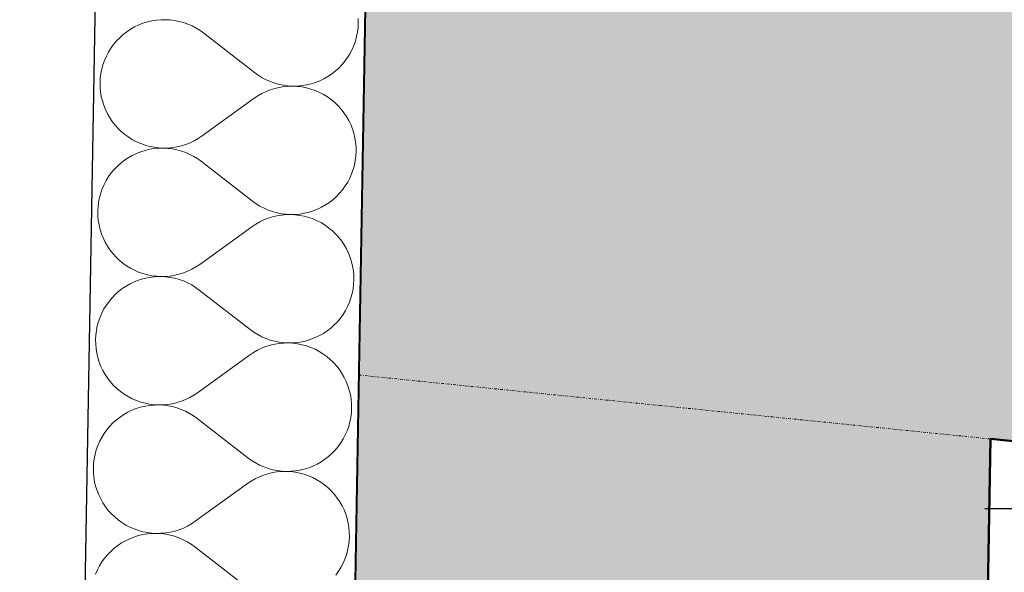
# Model space of a CAD drawing. Header units: millimetres. Extents: x -25972 to 4516, y -2839 to 20217.
# Tile 46 of 114: x -20521 to -19938, y 9516 to 9843. Entities that reach past the tile are written whole.
import ezdxf

# ---------------------------------------------------------------- set-up
doc = ezdxf.new("R2010")
doc.units = ezdxf.units.MM
doc.header["$MEASUREMENT"] = 0
doc.linetypes.add('Wipeout_Contour', pattern=[1000, 0, -1000])
doc.linetypes.add('Čerchovaná S', pattern=[3.5, 1.5, -0.85, 0.3, -0.85])
for name, color, linetype in [('7._POHLED ZÁPADNÍ_1_2D prvky - obecné', 7, 'Continuous'), ('7._POHLED ZÁPADNÍ_1_3D prvky fasada nove', 7, 'Continuous'), ('7._POHLED ZÁPADNÍ_1_Konstrukce - nosné', 7, 'Continuous'), ('7._POHLED ZÁPADNÍ_1_Nové_Konstrukce - nosné', 7, 'Continuous'), ('7._POHLED ZÁPADNÍ_1_Nové_Výplně – Řezové', 7, 'Continuous'), ('7._POHLED ZÁPADNÍ_1_Výplně – Řezové', 7, 'Continuous')]:
    doc.layers.add(name, color=color, linetype=linetype)

# ---------------------------------------------------------------- blocks, each defined once
blk = doc.blocks.new('*X32', base_point=(-26739.77, -6860.77))
at = {"layer": '7._POHLED ZÁPADNÍ_1_Nové_Výplně – Řezové', "color": 21, "linetype": 'Continuous', "lineweight": 20, "true_color": 0xffaaaa}
for p, q in [((-20445.27, 9842.07), (-20447.86, 9841.26)), ((-20442.62, 9842.7), (-20445.27, 9842.07)), ((-20439.94, 9843.13), (-20442.62, 9842.7)), ((-20437.23, 9843.37), (-20439.94, 9843.13)), ((-20434.51, 9843.42), (-20437.23, 9843.37)), ((-20431.79, 9843.27), (-20434.51, 9843.42)), ((-20429.09, 9842.93), (-20431.79, 9843.27)), ((-20426.42, 9842.4), (-20429.09, 9842.93)), ((-20423.8, 9841.68), (-20426.42, 9842.4)), ((-20320.26, 9841.43), (-20320.31, 9844.15)), ((-20457.48, 9836.23), (-20459.63, 9834.56)), ((-20455.21, 9837.74), (-20457.48, 9836.23)), ((-20452.85, 9839.09), (-20455.21, 9837.74)), ((-20450.4, 9840.26), (-20452.85, 9839.09)), ((-20447.86, 9841.26), (-20450.4, 9840.26)), ((-20421.23, 9840.78), (-20423.8, 9841.68)), ((-20418.74, 9839.69), (-20421.23, 9840.78)), ((-20416.33, 9838.43), (-20418.74, 9839.69)), ((-20414.01, 9837), (-20416.33, 9838.43)), ((-20411.81, 9835.4), (-20414.01, 9837)), ((-20320.74, 9836.01), (-20320.41, 9838.71)), ((-20320.41, 9838.71), (-20320.26, 9841.43)), ((-20463.54, 9830.79), (-20465.28, 9828.7)), ((-20461.65, 9832.74), (-20463.54, 9830.79)), ((-20459.63, 9834.56), (-20461.65, 9832.74)), ((-20381.74, 9812.02), (-20411.81, 9835.4)), ((-20322.9, 9828.15), (-20321.99, 9830.72)), ((-20321.99, 9830.72), (-20321.27, 9833.34)), ((-20321.27, 9833.34), (-20320.74, 9836.01)), ((-20466.87, 9826.49), (-20468.3, 9824.18)), ((-20465.28, 9828.7), (-20466.87, 9826.49)), ((-20325.24, 9823.25), (-20323.98, 9825.66)), ((-20323.98, 9825.66), (-20322.9, 9828.15)), ((-20470.65, 9819.27), (-20471.55, 9816.7)), ((-20469.56, 9821.76), (-20470.65, 9819.27)), ((-20468.3, 9824.18), (-20469.56, 9821.76)), ((-20330.01, 9816.64), (-20328.26, 9818.73)), ((-20328.26, 9818.73), (-20326.67, 9820.93)), ((-20326.67, 9820.93), (-20325.24, 9823.25)), ((-20472.27, 9814.08), (-20472.8, 9811.41)), ((-20471.55, 9816.7), (-20472.27, 9814.08)), ((-20336.07, 9811.19), (-20333.92, 9812.86)), ((-20333.92, 9812.86), (-20331.9, 9814.68)), ((-20331.9, 9814.68), (-20330.01, 9816.64)), ((-20473.14, 9808.71), (-20473.28, 9806)), ((-20472.8, 9811.41), (-20473.14, 9808.71)), ((-20381.74, 9812.02), (-20379.53, 9810.43)), ((-20379.53, 9810.43), (-20377.22, 9809)), ((-20377.22, 9809), (-20374.81, 9807.73)), ((-20374.81, 9807.73), (-20372.31, 9806.65)), ((-20345.68, 9806.17), (-20343.15, 9807.16)), ((-20343.15, 9807.16), (-20340.69, 9808.34)), ((-20340.69, 9808.34), (-20338.33, 9809.68)), ((-20338.33, 9809.68), (-20336.07, 9811.19)), ((-20473.28, 9806), (-20473.23, 9803.28)), ((-20473.23, 9803.28), (-20472.99, 9800.57)), ((-20372.4, 9801.82), (-20374.93, 9800.82)), ((-20369.8, 9802.64), (-20372.4, 9801.82)), ((-20372.31, 9806.65), (-20369.75, 9805.74)), ((-20367.15, 9803.27), (-20369.8, 9802.64)), ((-20369.75, 9805.74), (-20367.12, 9805.02)), ((-20364.47, 9803.71), (-20367.15, 9803.27)), ((-20367.12, 9805.02), (-20364.46, 9804.49)), ((-20361.76, 9803.95), (-20364.47, 9803.71)), ((-20364.46, 9804.49), (-20361.76, 9804.15)), ((-20361.76, 9804.15), (-20359.04, 9804)), ((-20359.04, 9804), (-20361.76, 9803.95)), ((-20359.04, 9804), (-20356.32, 9804.05)), ((-20356.32, 9803.86), (-20359.04, 9804)), ((-20356.32, 9804.05), (-20353.61, 9804.29)), ((-20353.62, 9803.52), (-20356.32, 9803.86)), ((-20350.95, 9803), (-20353.62, 9803.52)), ((-20353.61, 9804.29), (-20350.92, 9804.73)), ((-20348.33, 9802.28), (-20350.95, 9803)), ((-20350.92, 9804.73), (-20348.28, 9805.35)), ((-20345.76, 9801.38), (-20348.33, 9802.28)), ((-20348.28, 9805.35), (-20345.68, 9806.17)), ((-20343.27, 9800.29), (-20345.76, 9801.38)), ((-20472.99, 9800.57), (-20472.55, 9797.88)), ((-20472.55, 9797.88), (-20471.93, 9795.23)), ((-20471.93, 9795.23), (-20471.11, 9792.64)), ((-20382, 9796.78), (-20412.87, 9774.46)), ((-20379.74, 9798.3), (-20382, 9796.78)), ((-20377.38, 9799.65), (-20379.74, 9798.3)), ((-20374.93, 9800.82), (-20377.38, 9799.65)), ((-20340.86, 9799.03), (-20343.27, 9800.29)), ((-20338.54, 9797.61), (-20340.86, 9799.03)), ((-20336.33, 9796.02), (-20338.54, 9797.61)), ((-20334.24, 9794.27), (-20336.33, 9796.02)), ((-20471.11, 9792.64), (-20470.11, 9790.11)), ((-20470.11, 9790.11), (-20468.94, 9787.65)), ((-20332.28, 9792.39), (-20334.24, 9794.27)), ((-20330.47, 9790.36), (-20332.28, 9792.39)), ((-20328.79, 9788.22), (-20330.47, 9790.36)), ((-20468.94, 9787.65), (-20467.59, 9785.29)), ((-20467.59, 9785.29), (-20466.08, 9783.03)), ((-20327.28, 9785.96), (-20328.79, 9788.22)), ((-20325.93, 9783.59), (-20327.28, 9785.96)), ((-20324.76, 9781.14), (-20325.93, 9783.59)), ((-20466.08, 9783.03), (-20464.41, 9780.88)), ((-20464.41, 9780.88), (-20462.59, 9778.86)), ((-20462.59, 9778.86), (-20460.63, 9776.97)), ((-20323.76, 9778.61), (-20324.76, 9781.14)), ((-20322.95, 9776.01), (-20323.76, 9778.61)), ((-20460.63, 9776.97), (-20458.54, 9775.23)), ((-20458.54, 9775.23), (-20456.33, 9773.64)), ((-20456.33, 9773.64), (-20454.02, 9772.21)), ((-20454.02, 9772.21), (-20451.6, 9770.95)), ((-20417.49, 9771.6), (-20415.13, 9772.95)), ((-20415.13, 9772.95), (-20412.87, 9774.46)), ((-20322.32, 9773.37), (-20322.95, 9776.01)), ((-20321.88, 9770.68), (-20322.32, 9773.37)), ((-20451.6, 9770.95), (-20449.11, 9769.87)), ((-20449.11, 9769.87), (-20446.54, 9768.97)), ((-20443.95, 9766.52), (-20446.6, 9765.89)), ((-20446.54, 9768.97), (-20443.92, 9768.25)), ((-20441.26, 9766.95), (-20443.95, 9766.52)), ((-20443.92, 9768.25), (-20441.25, 9767.72)), ((-20438.55, 9767.19), (-20441.26, 9766.95)), ((-20441.25, 9767.72), (-20438.55, 9767.38)), ((-20438.55, 9767.38), (-20435.83, 9767.24)), ((-20435.83, 9767.24), (-20438.55, 9767.19)), ((-20435.83, 9767.24), (-20433.11, 9767.29)), ((-20433.12, 9767.1), (-20435.83, 9767.24)), ((-20430.42, 9766.76), (-20433.12, 9767.1)), ((-20433.11, 9767.29), (-20430.4, 9767.54)), ((-20427.75, 9766.22), (-20430.42, 9766.76)), ((-20430.4, 9767.54), (-20427.72, 9767.98)), ((-20425.13, 9765.5), (-20427.75, 9766.22)), ((-20427.72, 9767.98), (-20425.07, 9768.61)), ((-20425.07, 9768.61), (-20422.48, 9769.42)), ((-20422.48, 9769.42), (-20419.95, 9770.42)), ((-20419.95, 9770.42), (-20417.49, 9771.6)), ((-20321.64, 9767.97), (-20321.88, 9770.68)), ((-20321.59, 9765.25), (-20321.64, 9767.97)), ((-20456.54, 9761.56), (-20458.81, 9760.05)), ((-20454.18, 9762.91), (-20456.54, 9761.56)), ((-20451.72, 9764.08), (-20454.18, 9762.91)), ((-20449.19, 9765.08), (-20451.72, 9764.08)), ((-20446.6, 9765.89), (-20449.19, 9765.08)), ((-20422.56, 9764.6), (-20425.13, 9765.5)), ((-20420.07, 9763.51), (-20422.56, 9764.6)), ((-20417.66, 9762.25), (-20420.07, 9763.51)), ((-20415.34, 9760.82), (-20417.66, 9762.25)), ((-20413.14, 9759.23), (-20415.34, 9760.82)), ((-20322.07, 9759.83), (-20321.73, 9762.53)), ((-20321.73, 9762.53), (-20321.59, 9765.25)), ((-20464.87, 9754.61), (-20466.61, 9752.52)), ((-20462.98, 9756.56), (-20464.87, 9754.61)), ((-20460.95, 9758.38), (-20462.98, 9756.56)), ((-20458.81, 9760.05), (-20460.95, 9758.38)), ((-20383.06, 9735.84), (-20413.14, 9759.23)), ((-20324.23, 9751.98), (-20323.32, 9754.54)), ((-20323.32, 9754.54), (-20322.6, 9757.17)), ((-20322.6, 9757.17), (-20322.07, 9759.83)), ((-20468.2, 9750.31), (-20469.63, 9748)), ((-20466.61, 9752.52), (-20468.2, 9750.31)), ((-20326.57, 9747.07), (-20325.31, 9749.48)), ((-20325.31, 9749.48), (-20324.23, 9751.98)), ((-20471.98, 9743.09), (-20472.88, 9740.53)), ((-20470.89, 9745.59), (-20471.98, 9743.09)), ((-20469.63, 9748), (-20470.89, 9745.59)), ((-20329.59, 9742.55), (-20328, 9744.76)), ((-20328, 9744.76), (-20326.57, 9747.07)), ((-20473.6, 9737.9), (-20474.13, 9735.23)), ((-20472.88, 9740.53), (-20473.6, 9737.9)), ((-20335.25, 9736.68), (-20333.22, 9738.5)), ((-20333.22, 9738.5), (-20331.34, 9740.46)), ((-20331.34, 9740.46), (-20329.59, 9742.55)), ((-20474.47, 9732.53), (-20474.61, 9729.82)), ((-20474.13, 9735.23), (-20474.47, 9732.53)), ((-20383.06, 9735.84), (-20380.86, 9734.25)), ((-20380.86, 9734.25), (-20378.54, 9732.82)), ((-20378.54, 9732.82), (-20376.13, 9731.56)), ((-20376.13, 9731.56), (-20373.64, 9730.47)), ((-20344.48, 9730.98), (-20342.02, 9732.16)), ((-20342.02, 9732.16), (-20339.66, 9733.5)), ((-20339.66, 9733.5), (-20337.4, 9735.02)), ((-20337.4, 9735.02), (-20335.25, 9736.68)), ((-20474.61, 9729.82), (-20474.56, 9727.1)), ((-20474.56, 9727.1), (-20474.32, 9724.39)), ((-20373.72, 9725.65), (-20376.25, 9724.65)), ((-20371.13, 9726.46), (-20373.72, 9725.65)), ((-20373.64, 9730.47), (-20371.07, 9729.56)), ((-20368.48, 9727.09), (-20371.13, 9726.46)), ((-20371.07, 9729.56), (-20368.45, 9728.84)), ((-20365.8, 9727.53), (-20368.48, 9727.09)), ((-20368.45, 9728.84), (-20365.78, 9728.31)), ((-20363.09, 9727.77), (-20365.8, 9727.53)), ((-20365.78, 9728.31), (-20363.08, 9727.97)), ((-20360.37, 9727.83), (-20363.09, 9727.77)), ((-20363.08, 9727.97), (-20360.37, 9727.83)), ((-20360.37, 9727.83), (-20357.65, 9727.87)), ((-20357.65, 9727.68), (-20360.37, 9727.83)), ((-20357.65, 9727.87), (-20354.94, 9728.12)), ((-20354.95, 9727.35), (-20357.65, 9727.68)), ((-20352.28, 9726.82), (-20354.95, 9727.35)), ((-20354.94, 9728.12), (-20352.25, 9728.55)), ((-20349.66, 9726.1), (-20352.28, 9726.82)), ((-20352.25, 9728.55), (-20349.6, 9729.18)), ((-20347.09, 9725.2), (-20349.66, 9726.1)), ((-20349.6, 9729.18), (-20347.01, 9729.99)), ((-20347.01, 9729.99), (-20344.48, 9730.98)), ((-20474.32, 9724.39), (-20473.88, 9721.7)), ((-20473.88, 9721.7), (-20473.25, 9719.05)), ((-20383.33, 9720.61), (-20414.2, 9698.28)), ((-20381.07, 9722.12), (-20383.33, 9720.61)), ((-20378.71, 9723.47), (-20381.07, 9722.12)), ((-20376.25, 9724.65), (-20378.71, 9723.47)), ((-20344.6, 9724.11), (-20347.09, 9725.2)), ((-20342.18, 9722.86), (-20344.6, 9724.11)), ((-20339.87, 9721.43), (-20342.18, 9722.86)), ((-20337.66, 9719.84), (-20339.87, 9721.43)), ((-20335.57, 9718.1), (-20337.66, 9719.84)), ((-20473.25, 9719.05), (-20472.44, 9716.46)), ((-20472.44, 9716.46), (-20471.44, 9713.93)), ((-20471.44, 9713.93), (-20470.27, 9711.47)), ((-20333.61, 9716.21), (-20335.57, 9718.1)), ((-20331.79, 9714.19), (-20333.61, 9716.21)), ((-20330.12, 9712.04), (-20331.79, 9714.19)), ((-20470.27, 9711.47), (-20468.92, 9709.11)), ((-20468.92, 9709.11), (-20467.41, 9706.85)), ((-20328.61, 9709.78), (-20330.12, 9712.04)), ((-20327.26, 9707.41), (-20328.61, 9709.78)), ((-20467.41, 9706.85), (-20465.74, 9704.7)), ((-20465.74, 9704.7), (-20463.92, 9702.68)), ((-20463.92, 9702.68), (-20461.96, 9700.79)), ((-20326.09, 9704.96), (-20327.26, 9707.41)), ((-20325.09, 9702.43), (-20326.09, 9704.96)), ((-20324.27, 9699.83), (-20325.09, 9702.43)), ((-20461.96, 9700.79), (-20459.87, 9699.05)), ((-20459.87, 9699.05), (-20457.66, 9697.46)), ((-20457.66, 9697.46), (-20455.34, 9696.03)), ((-20418.82, 9695.42), (-20416.46, 9696.77)), ((-20416.46, 9696.77), (-20414.2, 9698.28)), ((-20323.65, 9697.19), (-20324.27, 9699.83)), ((-20323.21, 9694.5), (-20323.65, 9697.19)), ((-20455.34, 9696.03), (-20452.93, 9694.77)), ((-20452.93, 9694.77), (-20450.44, 9693.69)), ((-20450.44, 9693.69), (-20447.87, 9692.79)), ((-20445.28, 9690.34), (-20447.92, 9689.71)), ((-20447.87, 9692.79), (-20445.25, 9692.07)), ((-20442.59, 9690.77), (-20445.28, 9690.34)), ((-20445.25, 9692.07), (-20442.58, 9691.54)), ((-20439.88, 9691.01), (-20442.59, 9690.77)), ((-20442.58, 9691.54), (-20439.88, 9691.21)), ((-20439.88, 9691.21), (-20437.16, 9691.06)), ((-20437.16, 9691.06), (-20439.88, 9691.01)), ((-20437.16, 9691.06), (-20434.44, 9691.11)), ((-20434.45, 9690.92), (-20437.16, 9691.06)), ((-20431.75, 9690.58), (-20434.45, 9690.92)), ((-20434.44, 9691.11), (-20431.73, 9691.36)), ((-20429.08, 9690.05), (-20431.75, 9690.58)), ((-20431.73, 9691.36), (-20429.05, 9691.8)), ((-20429.05, 9691.8), (-20426.4, 9692.43)), ((-20426.4, 9692.43), (-20423.81, 9693.24)), ((-20423.81, 9693.24), (-20421.27, 9694.24)), ((-20421.27, 9694.24), (-20418.82, 9695.42)), ((-20322.97, 9691.79), (-20323.21, 9694.5)), ((-20322.92, 9689.07), (-20322.97, 9691.79)), ((-20457.87, 9685.38), (-20460.13, 9683.87)), ((-20455.51, 9686.73), (-20457.87, 9685.38)), ((-20453.05, 9687.9), (-20455.51, 9686.73)), ((-20450.52, 9688.9), (-20453.05, 9687.9)), ((-20447.92, 9689.71), (-20450.52, 9688.9)), ((-20426.45, 9689.32), (-20429.08, 9690.05)), ((-20423.89, 9688.42), (-20426.45, 9689.32)), ((-20421.4, 9687.33), (-20423.89, 9688.42)), ((-20418.99, 9686.07), (-20421.4, 9687.33)), ((-20416.67, 9684.64), (-20418.99, 9686.07)), ((-20414.47, 9683.05), (-20416.67, 9684.64)), ((-20323.4, 9683.66), (-20323.06, 9686.35)), ((-20323.06, 9686.35), (-20322.92, 9689.07)), ((-20464.31, 9680.39), (-20466.19, 9678.43)), ((-20462.28, 9682.2), (-20464.31, 9680.39)), ((-20460.13, 9683.87), (-20462.28, 9682.2)), ((-20384.39, 9659.66), (-20414.47, 9683.05)), ((-20324.65, 9678.36), (-20323.93, 9680.99)), ((-20323.93, 9680.99), (-20323.4, 9683.66)), ((-20469.53, 9674.13), (-20470.96, 9671.82)), ((-20467.94, 9676.34), (-20469.53, 9674.13)), ((-20466.19, 9678.43), (-20467.94, 9676.34)), ((-20327.9, 9670.89), (-20326.64, 9673.3)), ((-20326.64, 9673.3), (-20325.55, 9675.8)), ((-20325.55, 9675.8), (-20324.65, 9678.36)), ((-20473.3, 9666.91), (-20474.21, 9664.35)), ((-20472.22, 9669.41), (-20473.3, 9666.91)), ((-20470.96, 9671.82), (-20472.22, 9669.41)), ((-20330.92, 9666.37), (-20329.33, 9668.58)), ((-20329.33, 9668.58), (-20327.9, 9670.89)), ((-20474.93, 9661.72), (-20475.46, 9659.05)), ((-20474.21, 9664.35), (-20474.93, 9661.72)), ((-20336.58, 9660.51), (-20334.55, 9662.32)), ((-20334.55, 9662.32), (-20332.66, 9664.28)), ((-20332.66, 9664.28), (-20330.92, 9666.37)), ((-20475.8, 9656.35), (-20475.94, 9653.64)), ((-20475.46, 9659.05), (-20475.8, 9656.35)), ((-20384.39, 9659.66), (-20382.19, 9658.07)), ((-20382.19, 9658.07), (-20379.87, 9656.64)), ((-20379.87, 9656.64), (-20377.46, 9655.38)), ((-20377.46, 9655.38), (-20374.97, 9654.29)), ((-20345.8, 9654.8), (-20343.35, 9655.98)), ((-20343.35, 9655.98), (-20340.99, 9657.33)), ((-20340.99, 9657.33), (-20338.72, 9658.84)), ((-20338.72, 9658.84), (-20336.58, 9660.51)), ((-20475.94, 9653.64), (-20475.89, 9650.92)), ((-20475.89, 9650.92), (-20475.65, 9648.21)), ((-20375.05, 9649.47), (-20377.58, 9648.47)), ((-20372.46, 9650.28), (-20375.05, 9649.47)), ((-20374.97, 9654.29), (-20372.4, 9653.38)), ((-20369.81, 9650.91), (-20372.46, 9650.28)), ((-20372.4, 9653.38), (-20369.78, 9652.66)), ((-20367.13, 9651.35), (-20369.81, 9650.91)), ((-20369.78, 9652.66), (-20367.11, 9652.13)), ((-20364.42, 9651.59), (-20367.13, 9651.35)), ((-20367.11, 9652.13), (-20364.41, 9651.79)), ((-20361.7, 9651.65), (-20364.42, 9651.59)), ((-20364.41, 9651.79), (-20361.7, 9651.65)), ((-20361.7, 9651.65), (-20358.98, 9651.69)), ((-20358.98, 9651.5), (-20361.7, 9651.65)), ((-20358.98, 9651.69), (-20356.27, 9651.94)), ((-20356.28, 9651.17), (-20358.98, 9651.5)), ((-20353.61, 9650.64), (-20356.28, 9651.17)), ((-20356.27, 9651.94), (-20353.58, 9652.37)), ((-20350.99, 9649.92), (-20353.61, 9650.64)), ((-20353.58, 9652.37), (-20350.93, 9653)), ((-20348.42, 9649.02), (-20350.99, 9649.92)), ((-20350.93, 9653), (-20348.34, 9653.81)), ((-20348.34, 9653.81), (-20345.8, 9654.8)), ((-20475.65, 9648.21), (-20475.21, 9645.52)), ((-20475.21, 9645.52), (-20474.58, 9642.88)), ((-20384.66, 9644.43), (-20415.53, 9622.1)), ((-20382.4, 9645.94), (-20384.66, 9644.43)), ((-20380.04, 9647.29), (-20382.4, 9645.94)), ((-20377.58, 9648.47), (-20380.04, 9647.29)), ((-20345.92, 9647.94), (-20348.42, 9649.02)), ((-20343.51, 9646.68), (-20345.92, 9647.94)), ((-20341.2, 9645.25), (-20343.51, 9646.68)), ((-20338.99, 9643.66), (-20341.2, 9645.25)), ((-20336.9, 9641.92), (-20338.99, 9643.66)), ((-20474.58, 9642.88), (-20473.77, 9640.28)), ((-20473.77, 9640.28), (-20472.77, 9637.75)), ((-20472.77, 9637.75), (-20471.6, 9635.3)), ((-20334.94, 9640.03), (-20336.9, 9641.92)), ((-20333.12, 9638.01), (-20334.94, 9640.03)), ((-20331.45, 9635.86), (-20333.12, 9638.01)), ((-20471.6, 9635.3), (-20470.25, 9632.93)), ((-20470.25, 9632.93), (-20468.73, 9630.67)), ((-20329.94, 9633.6), (-20331.45, 9635.86)), ((-20328.59, 9631.23), (-20329.94, 9633.6)), ((-20468.73, 9630.67), (-20467.06, 9628.52)), ((-20467.06, 9628.52), (-20465.24, 9626.5)), ((-20465.24, 9626.5), (-20463.29, 9624.61)), ((-20327.41, 9628.78), (-20328.59, 9631.23)), ((-20326.42, 9626.25), (-20327.41, 9628.78)), ((-20325.6, 9623.65), (-20326.42, 9626.25)), ((-20463.29, 9624.61), (-20461.2, 9622.87)), ((-20461.2, 9622.87), (-20458.99, 9621.28)), ((-20458.99, 9621.28), (-20456.67, 9619.85)), ((-20420.15, 9619.24), (-20417.79, 9620.59)), ((-20417.79, 9620.59), (-20415.53, 9622.1)), ((-20324.98, 9621.01), (-20325.6, 9623.65)), ((-20324.54, 9618.32), (-20324.98, 9621.01)), ((-20456.67, 9619.85), (-20454.26, 9618.59)), ((-20454.26, 9618.59), (-20451.77, 9617.51)), ((-20451.77, 9617.51), (-20449.2, 9616.61)), ((-20449.2, 9616.61), (-20446.58, 9615.89)), ((-20443.92, 9614.59), (-20446.61, 9614.16)), ((-20446.58, 9615.89), (-20443.91, 9615.36)), ((-20441.21, 9614.84), (-20443.92, 9614.59)), ((-20443.91, 9615.36), (-20441.21, 9615.03)), ((-20441.21, 9615.03), (-20438.49, 9614.88)), ((-20438.49, 9614.88), (-20441.21, 9614.84)), ((-20438.49, 9614.88), (-20435.77, 9614.94)), ((-20435.77, 9614.74), (-20438.49, 9614.88)), ((-20435.77, 9614.94), (-20433.06, 9615.18)), ((-20433.07, 9614.4), (-20435.77, 9614.74)), ((-20430.41, 9613.87), (-20433.07, 9614.4)), ((-20433.06, 9615.18), (-20430.38, 9615.62)), ((-20430.38, 9615.62), (-20427.73, 9616.25)), ((-20427.73, 9616.25), (-20425.13, 9617.06)), ((-20425.13, 9617.06), (-20422.6, 9618.06)), ((-20422.6, 9618.06), (-20420.15, 9619.24)), ((-20324.3, 9615.61), (-20324.54, 9618.32)), ((-20324.25, 9612.89), (-20324.3, 9615.61)), ((-20459.2, 9609.21), (-20461.46, 9607.69)), ((-20456.84, 9610.55), (-20459.2, 9609.21)), ((-20454.38, 9611.73), (-20456.84, 9610.55)), ((-20451.85, 9612.72), (-20454.38, 9611.73)), ((-20449.25, 9613.53), (-20451.85, 9612.72)), ((-20446.61, 9614.16), (-20449.25, 9613.53)), ((-20427.78, 9613.15), (-20430.41, 9613.87)), ((-20425.22, 9612.24), (-20427.78, 9613.15)), ((-20422.72, 9611.15), (-20425.22, 9612.24)), ((-20420.31, 9609.89), (-20422.72, 9611.15)), ((-20418, 9608.46), (-20420.31, 9609.89)), ((-20324.73, 9607.48), (-20324.39, 9610.18)), ((-20324.39, 9610.18), (-20324.25, 9612.89)), ((-20465.63, 9604.21), (-20467.52, 9602.25)), ((-20463.61, 9606.02), (-20465.63, 9604.21)), ((-20461.46, 9607.69), (-20463.61, 9606.02)), ((-20415.79, 9606.87), (-20418, 9608.46)), ((-20385.72, 9583.48), (-20415.79, 9606.87)), ((-20325.98, 9602.18), (-20325.26, 9604.81)), ((-20325.26, 9604.81), (-20324.73, 9607.48)), ((-20470.86, 9597.95), (-20472.29, 9595.64)), ((-20469.27, 9600.16), (-20470.86, 9597.95)), ((-20467.52, 9602.25), (-20469.27, 9600.16)), ((-20329.23, 9594.71), (-20327.97, 9597.12)), ((-20327.97, 9597.12), (-20326.88, 9599.62)), ((-20326.88, 9599.62), (-20325.98, 9602.18)), ((-20473.55, 9593.23), (-20474.63, 9590.73)), ((-20472.29, 9595.64), (-20473.55, 9593.23)), ((-20332.25, 9590.19), (-20330.66, 9592.4)), ((-20330.66, 9592.4), (-20329.23, 9594.71)), ((-20476.26, 9585.54), (-20476.79, 9582.88)), ((-20475.54, 9588.17), (-20476.26, 9585.54)), ((-20474.63, 9590.73), (-20475.54, 9588.17)), ((-20337.9, 9584.33), (-20335.88, 9586.15)), ((-20335.88, 9586.15), (-20333.99, 9588.1)), ((-20333.99, 9588.1), (-20332.25, 9590.19)), ((-20477.12, 9580.18), (-20477.27, 9577.46)), ((-20476.79, 9582.88), (-20477.12, 9580.18)), ((-20385.72, 9583.48), (-20383.51, 9581.89)), ((-20383.51, 9581.89), (-20381.2, 9580.46)), ((-20381.2, 9580.46), (-20378.79, 9579.2)), ((-20347.13, 9578.63), (-20344.68, 9579.8)), ((-20344.68, 9579.8), (-20342.31, 9581.15)), ((-20342.31, 9581.15), (-20340.05, 9582.66)), ((-20340.05, 9582.66), (-20337.9, 9584.33)), ((-20477.27, 9577.46), (-20477.22, 9574.74)), ((-20477.22, 9574.74), (-20476.97, 9572.03)), ((-20378.79, 9579.2), (-20376.3, 9578.11)), ((-20373.79, 9574.1), (-20376.38, 9573.29)), ((-20376.3, 9578.11), (-20373.73, 9577.21)), ((-20371.14, 9574.73), (-20373.79, 9574.1)), ((-20373.73, 9577.21), (-20371.11, 9576.48)), ((-20368.45, 9575.17), (-20371.14, 9574.73)), ((-20371.11, 9576.48), (-20368.44, 9575.95)), ((-20365.74, 9575.42), (-20368.45, 9575.17)), ((-20368.44, 9575.95), (-20365.74, 9575.61)), ((-20365.74, 9575.61), (-20363.02, 9575.47)), ((-20363.02, 9575.47), (-20365.74, 9575.42)), ((-20363.02, 9575.47), (-20360.3, 9575.52)), ((-20360.31, 9575.32), (-20363.02, 9575.47)), ((-20357.61, 9574.99), (-20360.31, 9575.32)), ((-20360.3, 9575.52), (-20357.59, 9575.76)), ((-20354.94, 9574.46), (-20357.61, 9574.99)), ((-20357.59, 9575.76), (-20354.91, 9576.19)), ((-20352.31, 9573.74), (-20354.94, 9574.46)), ((-20354.91, 9576.19), (-20352.26, 9576.82)), ((-20349.75, 9572.84), (-20352.31, 9573.74)), ((-20352.26, 9576.82), (-20349.66, 9577.63)), ((-20349.66, 9577.63), (-20347.13, 9578.63)), ((-20476.97, 9572.03), (-20476.54, 9569.34)), ((-20476.54, 9569.34), (-20475.91, 9566.7)), ((-20385.99, 9568.25), (-20416.86, 9545.93)), ((-20383.73, 9569.76), (-20385.99, 9568.25)), ((-20381.36, 9571.11), (-20383.73, 9569.76)), ((-20378.91, 9572.29), (-20381.36, 9571.11)), ((-20376.38, 9573.29), (-20378.91, 9572.29)), ((-20347.25, 9571.76), (-20349.75, 9572.84)), ((-20344.84, 9570.5), (-20347.25, 9571.76)), ((-20342.53, 9569.07), (-20344.84, 9570.5)), ((-20340.32, 9567.48), (-20342.53, 9569.07)), ((-20475.91, 9566.7), (-20475.1, 9564.1)), ((-20475.1, 9564.1), (-20474.1, 9561.57)), ((-20338.23, 9565.74), (-20340.32, 9567.48)), ((-20336.27, 9563.85), (-20338.23, 9565.74)), ((-20334.45, 9561.83), (-20336.27, 9563.85)), ((-20474.1, 9561.57), (-20472.92, 9559.12)), ((-20472.92, 9559.12), (-20471.58, 9556.75)), ((-20471.58, 9556.75), (-20470.06, 9554.49)), ((-20332.78, 9559.68), (-20334.45, 9561.83)), ((-20331.27, 9557.42), (-20332.78, 9559.68)), ((-20329.92, 9555.06), (-20331.27, 9557.42)), ((-20470.06, 9554.49), (-20468.39, 9552.35)), ((-20468.39, 9552.35), (-20466.57, 9550.32)), ((-20466.57, 9550.32), (-20464.61, 9548.43)), ((-20328.74, 9552.6), (-20329.92, 9555.06)), ((-20327.75, 9550.07), (-20328.74, 9552.6)), ((-20464.61, 9548.43), (-20462.52, 9546.69)), ((-20462.52, 9546.69), (-20460.32, 9545.1)), ((-20460.32, 9545.1), (-20458, 9543.67)), ((-20421.48, 9543.06), (-20419.12, 9544.41)), ((-20419.12, 9544.41), (-20416.86, 9545.93)), ((-20326.93, 9547.48), (-20327.75, 9550.07)), ((-20326.3, 9544.83), (-20326.93, 9547.48)), ((-20325.87, 9542.14), (-20326.3, 9544.83)), ((-20458, 9543.67), (-20455.59, 9542.42)), ((-20455.59, 9542.42), (-20453.09, 9541.33)), ((-20453.09, 9541.33), (-20450.53, 9540.43)), ((-20450.53, 9540.43), (-20447.9, 9539.71)), ((-20447.9, 9539.71), (-20445.23, 9539.18)), ((-20442.54, 9538.66), (-20445.25, 9538.42)), ((-20445.23, 9539.18), (-20442.53, 9538.85)), ((-20439.82, 9538.71), (-20442.54, 9538.66)), ((-20442.53, 9538.85), (-20439.82, 9538.71)), ((-20439.82, 9538.71), (-20437.1, 9538.76)), ((-20437.1, 9538.56), (-20439.82, 9538.71)), ((-20437.1, 9538.76), (-20434.39, 9539)), ((-20434.4, 9538.22), (-20437.1, 9538.56)), ((-20434.39, 9539), (-20431.7, 9539.44)), ((-20431.7, 9539.44), (-20429.06, 9540.07)), ((-20429.06, 9540.07), (-20426.46, 9540.89)), ((-20426.46, 9540.89), (-20423.93, 9541.88)), ((-20423.93, 9541.88), (-20421.48, 9543.06)), ((-20325.62, 9539.43), (-20325.87, 9542.14)), ((-20325.57, 9536.71), (-20325.62, 9539.43)), ((-20460.53, 9533.03), (-20462.79, 9531.51)), ((-20458.16, 9534.37), (-20460.53, 9533.03)), ((-20455.71, 9535.55), (-20458.16, 9534.37)), ((-20453.18, 9536.54), (-20455.71, 9535.55)), ((-20450.58, 9537.36), (-20453.18, 9536.54)), ((-20447.93, 9537.98), (-20450.58, 9537.36)), ((-20445.25, 9538.42), (-20447.93, 9537.98)), ((-20431.73, 9537.69), (-20434.4, 9538.22)), ((-20429.11, 9536.97), (-20431.73, 9537.69)), ((-20426.55, 9536.06), (-20429.11, 9536.97)), ((-20424.05, 9534.97), (-20426.55, 9536.06)), ((-20421.64, 9533.71), (-20424.05, 9534.97)), ((-20419.33, 9532.28), (-20421.64, 9533.71)), ((-20326.06, 9531.3), (-20325.72, 9534)), ((-20325.72, 9534), (-20325.57, 9536.71)), ((-20466.96, 9528.03), (-20468.85, 9526.07)), ((-20464.94, 9529.85), (-20466.96, 9528.03)), ((-20462.79, 9531.51), (-20464.94, 9529.85)), ((-20417.12, 9530.69), (-20419.33, 9532.28)), ((-20387.05, 9507.3), (-20417.12, 9530.69)), ((-20327.31, 9526.01), (-20326.59, 9528.63)), ((-20326.59, 9528.63), (-20326.06, 9531.3)), ((-20472.19, 9521.77), (-20473.61, 9519.46)), ((-20470.59, 9523.98), (-20472.19, 9521.77)), ((-20468.85, 9526.07), (-20470.59, 9523.98)), ((-20329.29, 9520.94), (-20328.21, 9523.44)), ((-20328.21, 9523.44), (-20327.31, 9526.01)), ((-20474.88, 9517.05), (-20475.96, 9514.55)), ((-20473.61, 9519.46), (-20474.88, 9517.05)), ((-20333.58, 9514.01), (-20331.98, 9516.22)), ((-20331.98, 9516.22), (-20330.56, 9518.53)), ((-20330.56, 9518.53), (-20329.29, 9520.94))]:
    blk.add_line(p, q, dxfattribs=at)

msp = doc.modelspace()

# ---------------------------------------------------------------- hatches: boundary and pattern name
at = {"layer": '7._POHLED ZÁPADNÍ_1_Výplně – Řezové', "linetype": 'Continuous', "lineweight": 13}
for points in [[(-20320.09, 9632.64), (-19945.7, 9594.71), (-20313.53, 10008.89)], [(-19939.14, 9970.96), (-20313.53, 10008.89), (-19945.7, 9594.71)], [(-19945.7, 9594.71), (-19761.67, 9576.07), (-19723.88, 9949.16), (-19939.14, 9970.96)], [(-20320.09, 9632.64), (-20358.32, 7440.14), (-19983.37, 7433.6), (-19945.7, 9594.71)]]:
    msp.add_hatch(color=254, dxfattribs=at).paths.add_polyline_path(points)

# ---------------------------------------------------------------- linework, layer by layer
at = {"layer": '7._POHLED ZÁPADNÍ_1_2D prvky - obecné', "color": 8, "linetype": 'Čerchovaná S', "lineweight": 13}
msp.add_line((-19945.7, 9594.71), (-20320.09, 9632.64), dxfattribs=at)
at = {"layer": '7._POHLED ZÁPADNÍ_1_Konstrukce - nosné', "color": 7, "linetype": 'Continuous', "lineweight": 50, "flags": 128}
for points in [[(-20313.53, 10008.89), (-20358.32, 7440.14)], [(-19983.37, 7433.6), (-19945.7, 9594.71)], [(-19945.7, 9594.71), (-19761.67, 9576.07)]]:
    msp.add_lwpolyline(points, dxfattribs=at)
at = {"layer": '7._POHLED ZÁPADNÍ_1_Nové_Konstrukce - nosné', "color": 1, "linetype": 'Continuous', "lineweight": 25, "flags": 128}
msp.add_lwpolyline([(-18979.03, 9553.24), (-19949, 9553.24)], dxfattribs=at)

# ---------------------------------------------------------------- next in the draw order: wipeouts: each hides what was drawn before it
at = {"color": 254, "linetype": 'Wipeout_Contour', "lineweight": 0, "ltscale": 110482.628501}
msp.add_wipeout([(-20473.28, 10024.95), (-20520.91, 7292.94), (-20370.93, 7290.33), (-20360.93, 7290.15), (-20313.53, 10008.83)], dxfattribs=at).dxf.layer = '7._POHLED ZÁPADNÍ_1_Nové_Výplně – Řezové'

# ---------------------------------------------------------------- next in the draw order: linework, layer by layer
at = {"layer": '7._POHLED ZÁPADNÍ_1_Nové_Konstrukce - nosné', "color": 1, "linetype": 'Continuous', "lineweight": 25, "flags": 128}
for points in [[(-20470.48, 10185.48), (-20520.91, 7292.94)], [(-20360.93, 7290.15), (-20313.53, 10008.83)]]:
    msp.add_lwpolyline(points, dxfattribs=at)

# ---------------------------------------------------------------- next in the draw order: block references
at = {"layer": '7._POHLED ZÁPADNÍ_1_3D prvky fasada nove', "color": 9, "linetype": 'Continuous', "lineweight": 13}
msp.add_blockref('*X32', (-26739.77, -6860.77), dxfattribs=at)

doc.saveas('drawing.dxf')
